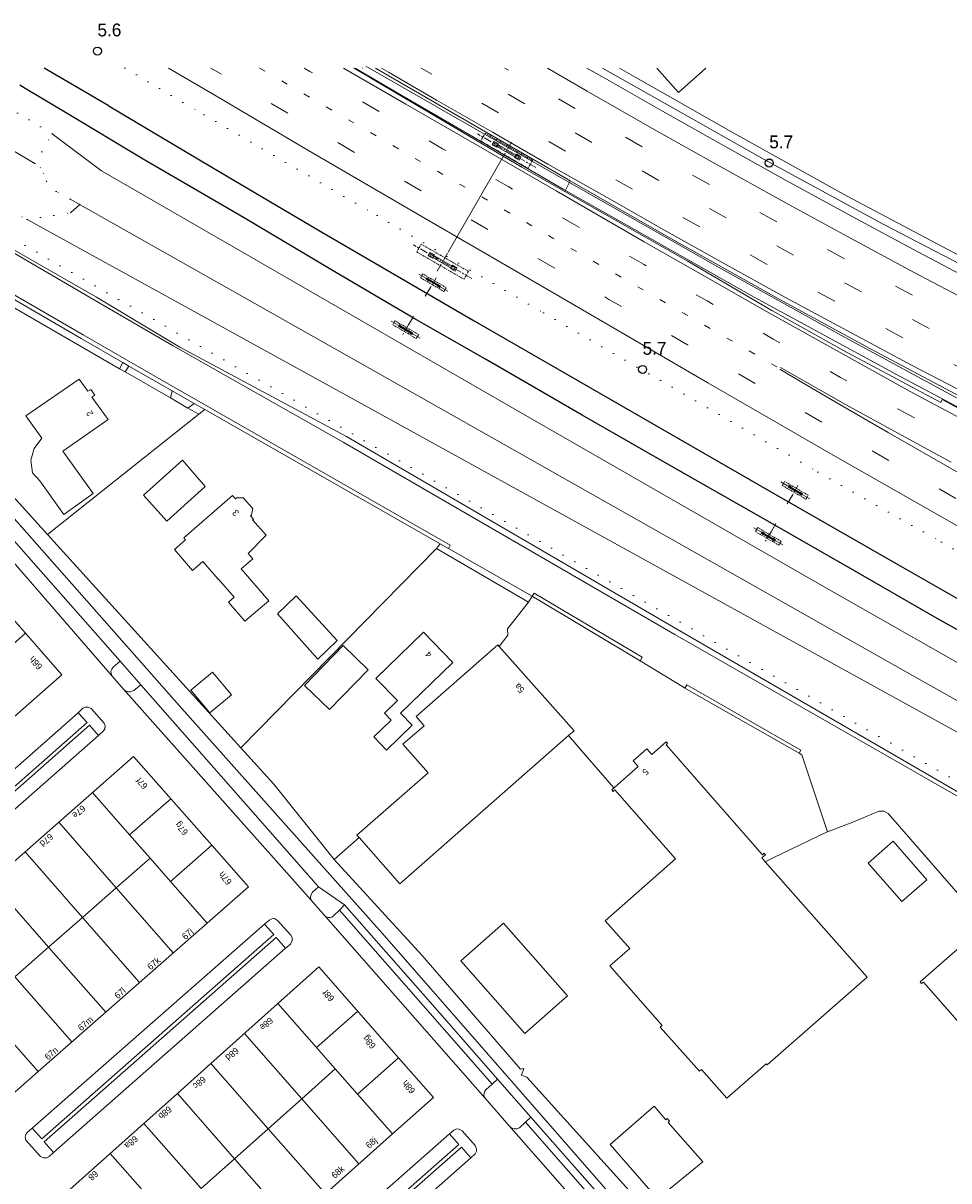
# Model space of a CAD drawing. Header units: metres. Extents: x 83575 to 86200, y 450600 to 453750.
# Tile 67 of 94: x 84952 to 85096, y 453227 to 453407. Entities that reach past the tile are written whole.
import ezdxf
from ezdxf.enums import TextEntityAlignment as Align

# ---------------------------------------------------------------- set-up
doc = ezdxf.new("R2010")
doc.units = ezdxf.units.M
for name, pattern in [('13strp', [4, 1, -3]), ('39strp', [12, 3, -9]), ('bhgrns', [2, 0, -2]), ('CENTER', [2, 1.25, -0.25, 0.25, -0.25]), ('DASHED2', [0.375, 0.25, -0.125])]:
    doc.linetypes.add(name, pattern=pattern)
for name, color, linetype, lineweight in [('bw-bs-portaal', 253, 'Continuous', 18), ('bw-bs-uithouder spoor', 253, 'Continuous', 18), ('gr-bs-geleiderail', 253, 'geleiderail', 18), ('gw-bs-grondwerklijn', 253, 'Continuous', 18), ('kd-bs-bhgrns', 253, 'bhgrns', 18), ('kd-bs-kadastralegrens', 253, 'Continuous', 18), ('mk-bs-13streep 0.45', 253, '13strp', 18), ('mk-bs-39streep 0.15', 253, '39strp', 18), ('mk-bs-streep 0.15', 253, 'Continuous', 18), ('og-bs-bebouwing', 253, 'Continuous', 18), ('og-bs-huisnummer', 253, 'Continuous', 18), ('og-bs-spoor NS', 253, 'Continuous', 25), ('vh-bs-randverharding', 253, 'Continuous', 18), ('wm-bs-hectometerbord text', 253, 'Continuous', 18)]:
    doc.layers.add(name, color=color, linetype=linetype, lineweight=lineweight)
doc.styles.add('rtw_iso', font='iso-rtw.shx')
doc.styles.add('Styledgn001', font='dgn001.shx')
doc.linetypes.add('geleiderail', pattern='A,2,-1,[175,RTW.shx,S=0.5,R=0,X=0,Y=0],-1', length=4)

# ---------------------------------------------------------------- blocks, each defined once
blk = doc.blocks.new('poer SB40-flat-1')
h = blk.add_hatch()
h.set_pattern_fill('ACET-2D-ANSI31', color=252, scale=0.5, angle=149.6312, style=0)
h.set_pattern_definition([(194.63119383, (-85011.955, -453359.3589), (0.400996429, -1.5360202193), [])])
h.paths.add_polyline_path([(0.94, -0.55), (-0.94, 0.55), (-1.03, 0.4), (0.85, -0.7)])
at = {"layer": 'bw-bs-uithouder spoor', "linetype": 'CENTER'}
for points in [[(-2.31, 1.25), (2.22, -1.4)], [(0.39, 0.66), (-0.47, -0.81)]]:
    blk.add_lwpolyline(points, dxfattribs=at)
at = {"layer": 'bw-bs-uithouder spoor', "linetype": 'DASHED2'}
blk.add_lwpolyline([(1.97, -0.85), (-1.7, 1.3), (-2.05, 0.7), (1.61, -1.45)], close=True, dxfattribs=at)
at = {"layer": 'bw-bs-uithouder spoor', "linetype": 'CENTER'}
for points in [[(-0.66, 0.46), (-0.81, 0.2), (-1.16, 0.4), (-1, 0.66), (-0.66, 0.46)], [(1.07, -0.55), (0.92, -0.81), (0.57, -0.61), (0.72, -0.35), (1.07, -0.55)]]:
    blk.add_lwpolyline(points, close=True, dxfattribs=at)
at = {"layer": 'bw-bs-uithouder spoor', "linetype": 'Continuous'}
blk.add_lwpolyline([(-0.94, 0.55), (-1.03, 0.4), (0.85, -0.7), (0.94, -0.55)], close=True, dxfattribs=at)
blk = doc.blocks.new('poer SB40-flat-2')
h = blk.add_hatch()
h.set_pattern_fill('ACET-2D-ANSI31', color=252, scale=0.5, angle=149.6312, style=0)
h.set_pattern_definition([(194.63119383, (-85016.2455, -453366.6781), (0.400996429, -1.5360202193), [])])
h.paths.add_polyline_path([(0.94, -0.55), (-0.94, 0.55), (-1.03, 0.4), (0.85, -0.7)])
at = {"layer": 'bw-bs-uithouder spoor', "linetype": 'CENTER'}
for points in [[(-2.31, 1.25), (2.22, -1.4)], [(0.39, 0.66), (-0.47, -0.81)]]:
    blk.add_lwpolyline(points, dxfattribs=at)
at = {"layer": 'bw-bs-uithouder spoor', "linetype": 'DASHED2'}
blk.add_lwpolyline([(1.97, -0.85), (-1.7, 1.3), (-2.05, 0.7), (1.61, -1.45)], close=True, dxfattribs=at)
at = {"layer": 'bw-bs-uithouder spoor', "linetype": 'CENTER'}
for points in [[(-0.66, 0.46), (-0.81, 0.2), (-1.16, 0.4), (-1, 0.66), (-0.66, 0.46)], [(1.07, -0.55), (0.92, -0.81), (0.57, -0.61), (0.72, -0.35), (1.07, -0.55)]]:
    blk.add_lwpolyline(points, close=True, dxfattribs=at)
at = {"layer": 'bw-bs-uithouder spoor', "linetype": 'Continuous'}
blk.add_lwpolyline([(-0.94, 0.55), (-1.03, 0.4), (0.85, -0.7), (0.94, -0.55)], close=True, dxfattribs=at)
blk = doc.blocks.new('poer SB40-flat-3')
h = blk.add_hatch()
h.set_pattern_fill('ACET-2D-ANSI31', color=252, scale=0.5, angle=149.7172, style=0)
h.set_pattern_definition([(194.71723724, (-85068.3928, -453327.1826), (0.40330268, -1.535416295), [])])
h.paths.add_polyline_path([(0.94, -0.55), (-0.94, 0.55), (-1.03, 0.4), (0.85, -0.7)])
at = {"layer": 'bw-bs-uithouder spoor', "linetype": 'CENTER'}
for points in [[(-2.31, 1.25), (2.22, -1.4)], [(0.38, 0.66), (-0.47, -0.81)]]:
    blk.add_lwpolyline(points, dxfattribs=at)
at = {"layer": 'bw-bs-uithouder spoor', "linetype": 'DASHED2'}
blk.add_lwpolyline([(1.97, -0.84), (-1.7, 1.3), (-2.06, 0.69), (1.61, -1.45)], close=True, dxfattribs=at)
at = {"layer": 'bw-bs-uithouder spoor', "linetype": 'CENTER'}
for points in [[(-0.66, 0.46), (-0.81, 0.2), (-1.16, 0.4), (-1, 0.66), (-0.66, 0.46)], [(1.07, -0.55), (0.92, -0.81), (0.57, -0.61), (0.72, -0.35), (1.07, -0.55)]]:
    blk.add_lwpolyline(points, close=True, dxfattribs=at)
at = {"layer": 'bw-bs-uithouder spoor', "linetype": 'Continuous'}
blk.add_lwpolyline([(-0.94, 0.55), (-1.03, 0.4), (0.85, -0.7), (0.94, -0.55)], close=True, dxfattribs=at)
blk = doc.blocks.new('poer SB40-flat-4')
h = blk.add_hatch()
h.set_pattern_fill('ACET-2D-ANSI31', color=252, scale=0.5, angle=149.7172, style=0)
h.set_pattern_definition([(194.71723724, (-85072.5775, -453334.3505), (0.40330268, -1.535416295), [])])
h.paths.add_polyline_path([(0.94, -0.55), (-0.94, 0.55), (-1.03, 0.4), (0.85, -0.7)])
at = {"layer": 'bw-bs-uithouder spoor', "linetype": 'CENTER'}
for points in [[(-2.31, 1.25), (2.22, -1.4)], [(0.38, 0.66), (-0.47, -0.81)]]:
    blk.add_lwpolyline(points, dxfattribs=at)
at = {"layer": 'bw-bs-uithouder spoor', "linetype": 'DASHED2'}
blk.add_lwpolyline([(1.97, -0.84), (-1.7, 1.3), (-2.06, 0.69), (1.61, -1.45)], close=True, dxfattribs=at)
at = {"layer": 'bw-bs-uithouder spoor', "linetype": 'CENTER'}
for points in [[(-0.66, 0.46), (-0.81, 0.2), (-1.16, 0.4), (-1, 0.66), (-0.66, 0.46)], [(1.07, -0.55), (0.92, -0.81), (0.57, -0.61), (0.72, -0.35), (1.07, -0.55)]]:
    blk.add_lwpolyline(points, close=True, dxfattribs=at)
at = {"layer": 'bw-bs-uithouder spoor', "linetype": 'Continuous'}
blk.add_lwpolyline([(-0.94, 0.55), (-1.03, 0.4), (0.85, -0.7), (0.94, -0.55)], close=True, dxfattribs=at)
blk = doc.blocks.new('poer SB40-flat-49')
h = blk.add_hatch()
h.set_pattern_fill('ACET-2D-ANSI31', color=252, angle=330.033, style=0)
h.set_pattern_definition([(15.0330114, (-85017.5606, -453369.7094), (-0.823517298, 3.066340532), [])])
h.paths.add_polyline_path([(-1.89, 1.09), (1.89, -1.09), (2.06, -0.79), (-1.72, 1.39)])
at = {"layer": 'bw-bs-portaal', "linetype": 'CENTER'}
for points in [[(4.64, -2.47), (-4.46, 2.77)], [(-0.76, -1.32), (0.94, 1.62)]]:
    blk.add_lwpolyline(points, dxfattribs=at)
at = {"layer": 'bw-bs-portaal', "linetype": 'DASHED2'}
blk.add_lwpolyline([(-3.94, 1.67), (3.42, -2.58), (4.12, -1.36), (-3.24, 2.88)], close=True, dxfattribs=at)
at = {"layer": 'bw-bs-portaal', "linetype": 'CENTER'}
for points in [[(-2.14, 1.09), (-1.84, 1.61), (-1.15, 1.21), (-1.45, 0.69), (-2.14, 1.09)], [(1.32, -0.91), (1.62, -0.39), (2.32, -0.79), (2.02, -1.31), (1.32, -0.91)]]:
    blk.add_lwpolyline(points, close=True, dxfattribs=at)
at = {"layer": 'bw-bs-portaal', "linetype": 'Continuous'}
blk.add_lwpolyline([(1.89, -1.09), (2.06, -0.79), (-1.72, 1.39), (-1.89, 1.09)], close=True, dxfattribs=at)
blk = doc.blocks.new('poer SB40-flat-50')
h = blk.add_hatch()
h.set_pattern_fill('ACET-2D-ANSI31', color=252, angle=330.033, style=0)
h.set_pattern_definition([(15.0330114, (-85027.5176, -453386.9784), (-0.823517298, 3.066340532), [])])
h.paths.add_polyline_path([(-1.89, 1.09), (1.89, -1.09), (2.06, -0.79), (-1.72, 1.39)])
at = {"layer": 'bw-bs-portaal', "linetype": 'CENTER'}
for points in [[(4.64, -2.47), (-4.46, 2.77)], [(-0.76, -1.32), (0.94, 1.62)]]:
    blk.add_lwpolyline(points, dxfattribs=at)
at = {"layer": 'bw-bs-portaal', "linetype": 'DASHED2'}
blk.add_lwpolyline([(-3.94, 1.67), (3.42, -2.58), (4.12, -1.36), (-3.24, 2.88)], close=True, dxfattribs=at)
at = {"layer": 'bw-bs-portaal', "linetype": 'CENTER'}
for points in [[(-2.14, 1.09), (-1.84, 1.61), (-1.15, 1.21), (-1.45, 0.69), (-2.14, 1.09)], [(1.32, -0.91), (1.62, -0.39), (2.32, -0.79), (2.02, -1.31), (1.32, -0.91)]]:
    blk.add_lwpolyline(points, close=True, dxfattribs=at)
at = {"layer": 'bw-bs-portaal', "linetype": 'Continuous'}
blk.add_lwpolyline([(1.89, -1.09), (2.06, -0.79), (-1.72, 1.39), (-1.89, 1.09)], close=True, dxfattribs=at)
blk = doc.blocks.new('HMP1-flat-139')
at = {"color": 253}
blk.add_circle((0, 0), 0.625, dxfattribs=at)
blk = doc.blocks.new('HMP1-flat-184')
at = {"color": 253}
blk.add_circle((0, 0), 0.625, dxfattribs=at)
blk = doc.blocks.new('HMP1-flat-185')
at = {"color": 253}
blk.add_circle((0, 0), 0.625, dxfattribs=at)

msp = doc.modelspace()

# ---------------------------------------------------------------- linework, layer by layer
at = {"layer": 'bw-bs-portaal', "flags": 128}
msp.add_lwpolyline([(85018.5, 453371.33), (85026.76, 453385.66)], dxfattribs=at)
at = {"layer": 'bw-bs-uithouder spoor'}
for points in [[(85014.96, 453364.49), (85015.77, 453365.87)], [(85013.1, 453361.32), (85012.34, 453360.02)], [(85071.3, 453332.17), (85072.1, 453333.54)], [(85068.78, 453327.84), (85069.53, 453329.12)]]:
    msp.add_lwpolyline(points, dxfattribs=at)
at = {"layer": 'gr-bs-geleiderail', "flags": 128}
for points in [[(85136.18, 453327.62), (85113.83, 453338.79), (85088.95, 453351.93), (85066.14, 453364.34), (85036.41, 453381.16), (85010.67, 453396.11), (85004.05, 453400)], [(85005.22, 453399.99), (85005.19, 453400)], [(85005.71, 453400.28), (85027.43, 453387.83), (85060.47, 453369.06), (85079.71, 453358.38), (85099.06, 453347.91), (85117.71, 453338.28), (85130.18, 453331.9), (85147.33, 453323.72), (85170.06, 453313.31), (85190.25, 453304.58), (85212.45, 453295.48), (85224.59, 453290.82), (85235.83, 453286.62), (85257.44, 453278.76), (85273.51, 453273.19), (85284.84, 453269.25), (85299.03, 453264.39), (85313.25, 453259.63), (85327.5, 453254.94), (85336.99, 453251.77), (85353.09, 453246.31), (85363.51, 453242.81), (85373.98, 453239.42), (85389.2, 453234.48), (85403.44, 453229.79), (85411.92, 453226.78), (85427.01, 453221.44), (85434.53, 453218.72), (85452.36, 453212.16), (85459.85, 453209.36), (85466.38, 453206.83), (85479.29, 453201.4), (85485.8, 453198.83), (85498.82, 453193.69), (85508.01, 453189.75), (85519.96, 453184.65), (85532.44, 453179.23)], [(85106.28, 453365.27), (85086.22, 453375.68), (85067.78, 453385.73), (85053.86, 453393.61), (85042.54, 453400)]]:
    msp.add_lwpolyline(points, dxfattribs=at)
at = {"layer": 'gw-bs-grondwerklijn'}
for p, q in [((84956.9, 453389.78), (84964.57, 453384.01)), ((84964.57, 453384.01), (85000, 453363.57)), ((84959.71, 453379.6), (85000, 453356.82)), ((84959.74, 453377.47), (84961.2, 453378.76)), ((85000, 453350.52), (84952.98, 453376.43)), ((84945.73, 453365.72), (84967.38, 453353.21)), ((85028.8, 453346.94), (85000, 453363.57)), ((85000, 453356.82), (85091.98, 453304.79)), ((84968.24, 453352.73), (84975.29, 453348.66)), ((85000, 453350.52), (85135.48, 453275.85)), ((84977.99, 453347.09), (84979.72, 453346.12)), ((84979.72, 453346.12), (84980.65, 453346.88)), ((85075.59, 453320.1), (85028.8, 453346.94)), ((85121.11, 453294.16), (85075.59, 453320.1)), ((85091.98, 453304.79), (85234.07, 453224.95))]:
    msp.add_line(p, q, dxfattribs=at)
for points in [[(84905.87, 453400), (84912.65, 453395.28), (84916.81, 453392.3), (84924.14, 453387.46), (84931.67, 453382.95), (84935.95, 453380.28), (84963.76, 453364.32), (84976.74, 453356.57), (85002.7, 453342.64), (85054.23, 453312.64), (85100.32, 453285.93), (85135.66, 453266.05)], [(85060.18, 453205.91), (85030.19, 453240.27), (85008.26, 453265.36), (84976.67, 453300.8), (84925.31, 453358.96), (84922.31, 453362.87), (84908.87, 453377.82)]]:
    msp.add_lwpolyline(points, dxfattribs=at)
at = {"layer": 'kd-bs-bhgrns'}
msp.add_line((84952.98, 453376.43), (84959.74, 453377.47), dxfattribs=at)
for points in [[(84954.2, 453385.16), (84956.9, 453389.78), (84944.96, 453396.84), (84944.23, 453395.99), (84937.18, 453398.76), (84934.24, 453400)], [(84968.18, 453400), (84980.52, 453392.72), (85007.44, 453377.03), (85033.37, 453361.9), (85058.86, 453347.12), (85076.07, 453337.12), (85095.29, 453326.22), (85116.66, 453314.2), (85138.3, 453302.16), (85158.4, 453291.15), (85173.79, 453282.82), (85174.97, 453282.21)], [(84959.71, 453379.6), (84957.5, 453380.79), (84955.99, 453382.35), (84955.58, 453383.58), (84955.08, 453384.45), (84954.2, 453385.16)], [(85137.88, 453273.18), (85134.72, 453267.69), (85000, 453345.15), (84931.47, 453384.56), (84936.63, 453383.32), (84942.63, 453381.27), (84952.98, 453376.43)], [(84959.74, 453377.47), (84961.2, 453378.76), (84959.71, 453379.6)]]:
    msp.add_lwpolyline(points, dxfattribs=at)
at = {"layer": 'kd-bs-kadastralegrens'}
for p, q in [((84979.72, 453346.12), (84956.16, 453327.43)), ((84986.26, 453294.18), (84956.16, 453327.43)), ((84986.26, 453294.18), (85016.7, 453325.22)), ((84970.69, 453304.03), (84967.48, 453307.68)), ((85004.68, 453280.26), (85000.77, 453276.83)), ((85002.4, 453269.76), (84998.35, 453272.59)), ((85031.38, 453236.73), (85026.2, 453242.63))]:
    msp.add_line(p, q, dxfattribs=at)
for points in [[(84956.16, 453327.43), (84926.71, 453359.95), (84924.39, 453362.89), (84902.28, 453388.34)], [(85031.01, 453316.87), (85027.76, 453312.72), (85027.79, 453311.72), (85026.46, 453310)], [(85037.24, 453296.1), (85040.16, 453292.73), (85044.31, 453287.96)], [(85000.77, 453276.83), (84991.38, 453288.53), (84986.26, 453294.18)], [(85067.85, 453276.45), (85069.1, 453277.06), (85077.39, 453281.07), (85077.57, 453281.14)], [(85114.85, 453147.59), (85052.37, 453218.99), (85030.74, 453242.97), (85029.93, 453243.26), (85030.29, 453244.29), (85029.78, 453244.21), (85014.41, 453261.92), (85000.77, 453276.83)]]:
    msp.add_lwpolyline(points, dxfattribs=at)
at = {"layer": 'mk-bs-13streep 0.45', "flags": 128}
msp.add_lwpolyline([(84989.15, 453400), (85003.47, 453391.67), (85034.82, 453373.55), (85070.09, 453353.26)], dxfattribs=at)
at = {"layer": 'mk-bs-39streep 0.15', "flags": 128}
for points in [[(85128.97, 453315.49), (85115.01, 453323.14), (85103.63, 453329.55), (85083.85, 453340.78), (85073.57, 453346.69), (85055.76, 453356.95), (85043.53, 453364), (85026.09, 453374.08), (85003.4, 453387.18), (84983.24, 453399.03), (84981.6, 453400)], [(85133.75, 453323.54), (85120.98, 453329.87), (85107.86, 453336.66), (85097.48, 453342.15), (85088.67, 453346.85), (85079.6, 453351.84), (85069.11, 453357.8), (85058.82, 453363.75), (85048.91, 453369.46), (85038.25, 453375.59), (85027.96, 453381.5), (85017.64, 453387.45), (85008.22, 453392.96), (84996.99, 453399.48), (84996.1, 453400)], [(85685.05, 453106.58), (85674.67, 453112.6), (85664.26, 453118.57), (85653.83, 453124.51), (85643.37, 453130.39), (85632.86, 453136.17), (85622.23, 453141.74), (85611.55, 453147.21), (85600.81, 453152.58), (85590.05, 453157.88), (85579.26, 453163.12), (85568.44, 453168.32), (85557.59, 453173.45), (85546.7, 453178.49), (85535.77, 453183.43), (85524.78, 453188.25), (85513.77, 453193.03), (85502.74, 453197.76), (85491.65, 453202.35), (85480.53, 453206.86), (85469.37, 453211.25), (85458.16, 453215.56), (85446.93, 453219.78), (85435.67, 453223.93), (85424.37, 453227.97), (85413.03, 453231.9), (85401.7, 453235.83), (85390.33, 453239.67), (85378.96, 453243.52), (85367.58, 453247.31), (85356.17, 453251.03), (85344.78, 453254.81), (85333.37, 453258.53), (85321.99, 453262.33), (85310.58, 453266.05), (85299.21, 453269.9), (85287.85, 453273.75), (85276.52, 453277.7), (85265.2, 453281.68), (85253.87, 453285.65), (85242.58, 453289.72), (85231.32, 453293.86), (85220.1, 453298.11), (85208.9, 453302.42), (85197.73, 453306.8), (85186.68, 453311.48), (85175.65, 453316.2), (85164.67, 453321.05), (85153.71, 453325.94), (85142.84, 453331.02), (85132, 453336.17), (85121.24, 453341.48), (85110.54, 453346.91), (85099.89, 453352.44), (85089.27, 453358.03), (85078.7, 453363.7), (85068.16, 453369.45), (85057.67, 453375.27), (85047.21, 453381.14), (85036.77, 453387.07), (85026.37, 453393.05), (85015.97, 453399.04), (85014.32, 453400)], [(85114.71, 453348.43), (85104.04, 453353.92), (85093.4, 453359.47), (85082.84, 453365.15), (85072.28, 453370.86), (85061.79, 453376.69), (85051.31, 453382.52), (85040.86, 453388.43), (85030.47, 453394.43), (85020.84, 453400)], [(85480.52, 453252.04), (85470.03, 453257.79), (85459.23, 453263.02), (85448.22, 453267.79), (85436.98, 453271.97), (85433.6, 453273.21), (85422.11, 453276.67), (85410.49, 453279.68), (85398.79, 453282.34), (85387.04, 453284.78), (85375.26, 453287.04), (85363.43, 453289.06), (85351.58, 453290.96), (85339.73, 453292.84), (85327.88, 453294.72), (85316.03, 453296.66), (85304.2, 453298.63), (85292.37, 453300.64), (85280.54, 453302.69), (85268.73, 453304.8), (85256.94, 453307.02), (85245.18, 453309.41), (85233.46, 453312.01), (85221.84, 453314.97), (85210.3, 453318.26), (85198.84, 453321.83), (85187.43, 453325.53), (85176.01, 453329.24), (85164.62, 453333.01), (85153.28, 453336.93), (85142, 453341.01), (85130.82, 453345.38), (85119.79, 453350.1), (85108.94, 453355.23), (85098.24, 453360.66), (85087.65, 453366.3), (85077.09, 453372), (85066.56, 453377.76), (85056.08, 453383.61), (85045.63, 453389.49), (85035.21, 453395.46), (85027.36, 453400)]]:
    msp.add_lwpolyline(points, dxfattribs=at)
at = {"layer": 'mk-bs-streep 0.15', "flags": 128}
for points in [[(84975.01, 453400), (84982.44, 453395.61), (84996.65, 453387.21), (85014.93, 453376.57), (85035.3, 453364.75), (85058.95, 453351), (85078.79, 453339.52), (85106.61, 453323.73), (85127.12, 453312.38)], [(85002.24, 453400), (85011.91, 453394.38), (85022.57, 453388.24), (85035.31, 453380.89), (85049.03, 453372.98), (85059.26, 453367.14), (85068.04, 453362.13), (85079.89, 453355.52), (85090.43, 453349.66), (85102.42, 453343.29), (85107.85, 453340.39), (85113.36, 453337.53), (85121.78, 453333.22), (85132.37, 453327.92), (85135.45, 453326.41)], [(85061.83, 453369.4), (85052.43, 453374.64), (85043.24, 453379.83), (85034.05, 453385.03), (85025.39, 453390.04), (85016.72, 453395.02), (85009.21, 453399.38), (85008.15, 453400)], [(85100.02, 453363.45), (85090.92, 453368.25), (85079.97, 453374.16), (85070.88, 453379.14), (85060.04, 453385.15), (85050.96, 453390.24), (85040.17, 453396.41), (85033.97, 453400)], [(85232.2, 453319.76), (85221.93, 453323.58), (85210.86, 453327.68), (85208.81, 453328.29), (85201.36, 453330.17), (85197.4, 453331.17), (85185.03, 453334.39), (85172.61, 453337.95), (85162.26, 453341.19), (85151.99, 453344.65), (85141.77, 453348.38), (85131.64, 453352.34), (85121.64, 453356.56), (85111.85, 453361.04), (85102.13, 453365.86), (85091.63, 453371.39), (85082.06, 453376.54), (85071.6, 453382.24), (85062.19, 453387.49), (85051.88, 453393.28), (85042.43, 453398.67), (85040.11, 453400)], [(85100.44, 453348.66), (85090.73, 453353.72), (85080.68, 453359.09), (85070.92, 453364.36), (85061.83, 453369.4)], [(85096.23, 453338), (85086.99, 453343.3), (85078.77, 453348.03), (85073.63, 453351.05), (85070.11, 453353.12)], [(85070.26, 453353.38), (85080.37, 453347.63), (85091.9, 453341.29), (85096.79, 453338.68)], [(85096.23, 453338), (85107.09, 453331.84), (85117.26, 453326.24), (85126.47, 453321.08), (85134.14, 453316.91), (85141.51, 453312.93), (85149.92, 453308.45), (85158.2, 453304.07), (85170.35, 453297.93), (85179.83, 453293.2), (85187.63, 453289.36), (85194.78, 453285.9), (85200.97, 453282.86), (85208.91, 453279.02), (85217.4, 453274.9), (85224.42, 453271.54), (85230.82, 453268.45), (85235.73, 453266.16), (85239.85, 453264.22), (85247.23, 453260.73)]]:
    msp.add_lwpolyline(points, dxfattribs=at)
at = {"layer": 'og-bs-bebouwing'}
for p, q in [((84968.84, 453353.63), (84967.89, 453354.18)), ((84978.99, 453347.82), (84975.55, 453349.79)), ((84980.65, 453346.88), (84978.99, 453347.82)), ((85017.28, 453325.97), (84980.65, 453346.88)), ((85018.55, 453325.25), (85017.28, 453325.97)), ((85031.59, 453317.8), (85031.89, 453318.3)), ((85048.38, 453307.77), (85031.59, 453317.8)), ((84946.29, 453306.38), (84952.74, 453312.04)), ((85073.13, 453293.35), (85055.35, 453303.51)), ((84963.17, 453287.24), (84968.94, 453280.67)), ((84968.94, 453280.67), (84975.35, 453286.29)), ((84957.91, 453282.62), (84966.85, 453272.43)), ((84968.94, 453280.67), (84972.12, 453277.04)), ((84975.3, 453273.42), (84981.72, 453279.05)), ((84952.66, 453278), (84961.59, 453267.81)), ((84966.85, 453272.43), (84972.12, 453277.04)), ((84972.12, 453277.04), (84975.3, 453273.42)), ((84947.4, 453273.38), (84956.33, 453263.2)), ((84975.3, 453273.42), (84981, 453266.92)), ((84961.59, 453267.81), (84966.85, 453272.43)), ((84966.85, 453272.43), (84975.74, 453262.3)), ((84956.33, 453263.2), (84961.59, 453267.81)), ((84961.59, 453267.81), (84970.48, 453257.67)), ((84951.07, 453258.58), (84956.33, 453263.2)), ((84956.33, 453263.2), (84965.22, 453253.05)), ((84951.07, 453258.58), (84959.96, 453248.43)), ((84992.03, 453254.4), (84998.02, 453247.58)), ((84998.02, 453247.58), (85004.45, 453253.22)), ((84948.98, 453250.34), (84954.71, 453243.81)), ((84986.81, 453249.74), (84995.72, 453239.58)), ((84998.02, 453247.58), (85000.94, 453244.24)), ((85004.38, 453240.32), (85010.81, 453245.97)), ((84981.59, 453245.08), (84990.5, 453234.92)), ((84995.72, 453239.58), (85000.94, 453244.24)), ((85000.94, 453244.24), (85004.38, 453240.32)), ((84976.37, 453240.42), (84985.28, 453230.26)), ((84990.5, 453234.92), (84995.72, 453239.58)), ((84995.72, 453239.58), (85004.62, 453229.44)), ((85004.38, 453240.32), (85009.83, 453234.11)), ((84971.14, 453235.76), (84980.06, 453225.6)), ((84985.28, 453230.26), (84990.5, 453234.92)), ((84990.5, 453234.92), (84999.4, 453224.77)), ((84965.92, 453231.09), (84971.71, 453224.5)), ((84980.06, 453225.6), (84985.28, 453230.26)), ((84985.28, 453230.26), (84994.18, 453220.1))]:
    msp.add_line(p, q, dxfattribs=at)
for points in [[(84895.02, 453400), (84898.13, 453397.85), (84911.27, 453388.67), (84932.63, 453375.28), (84961.71, 453358.47), (84972.86, 453352.03), (85018.81, 453325.76), (85018.55, 453325.25)], [(85058.6, 453400), (85054.36, 453396.19), (85050.98, 453400)], [(84967.89, 453354.18), (84961.4, 453357.92), (84946.28, 453366.67)], [(84975.55, 453349.79), (84972.57, 453351.49), (84968.84, 453353.63)], [(84965.59, 453345.3), (84958.54, 453340.38), (84963.28, 453333.81), (84958.7, 453330.51), (84954.94, 453335.74), (84953.84, 453336.99), (84953.58, 453338.97), (84954.08, 453340.8), (84955.27, 453342.4), (84952.78, 453345.85), (84961.1, 453351.57), (84962.44, 453349.69), (84962.88, 453349.99), (84963.5, 453349.1), (84963.08, 453348.79), (84965.59, 453345.3)], [(84980.68, 453334.89), (84974.74, 453329.49), (84971.11, 453333.51), (84977.16, 453338.95), (84980.68, 453334.89)], [(84990.18, 453327.28), (84987.41, 453324.43), (84988.12, 453323.61), (84986.32, 453322.06), (84990.59, 453317.09), (84986.87, 453313.9), (84984.31, 453316.88), (84985.2, 453317.64), (84982.76, 453320.47), (84982.74, 453320.46), (84980.35, 453323.23), (84978.71, 453321.82), (84975.91, 453325.08), (84977.63, 453326.56), (84977.36, 453326.87), (84984.97, 453333.46), (84985.4, 453332.97), (84985.56, 453333.12), (84986.63, 453333.13), (84988.09, 453331.47), (84987.93, 453330.46), (84987.77, 453330.31), (84988.21, 453329.81), (84988.05, 453329.67), (84990.18, 453327.28)], [(84951.98, 453299.9), (84946.72, 453295.27), (84941.47, 453290.64), (84925.71, 453276.76), (84919.35, 453271.16), (84907.2, 453284.93), (84901.47, 453291.44), (84940.56, 453325.92), (84952.74, 453312.04), (84958.41, 453305.57), (84951.98, 453299.9)], [(85031.89, 453318.3), (85048.69, 453308.3), (85048.38, 453307.77)], [(84994.87, 453317.87), (85001.26, 453310.91), (84998.25, 453307.98), (84991.93, 453315.05), (84994.87, 453317.87)], [(85019.22, 453307.51), (85011.11, 453299.62), (85012.92, 453297.75), (85008.91, 453293.86), (85006.93, 453295.9), (85009.63, 453298.53), (85008.59, 453299.59), (85010.61, 453301.56), (85007.25, 453305.02), (85014.65, 453312.22), (85019.22, 453307.51)], [(85006.06, 453306.34), (85000.03, 453300.15), (84996.14, 453303.93), (85002.17, 453310.13), (85006.06, 453306.34)], [(85037.24, 453296.1), (85011, 453273.06), (85004.68, 453280.26), (85004.31, 453280.63), (85015.38, 453290.31), (85011.48, 453294.77), (85014.77, 453297.65), (85013.52, 453299.09), (85026.24, 453310.21), (85026.46, 453310), (85038.11, 453296.86), (85037.24, 453296.1)], [(84981.83, 453305.98), (84984.77, 453302.45), (84981.42, 453299.66), (84978.48, 453303.2), (84981.83, 453305.98)], [(85055.35, 453303.51), (85055.65, 453304.02), (85073.39, 453293.86), (85073.13, 453293.35)], [(85067.85, 453276.45), (85083.71, 453258.53), (85068.15, 453244.85), (85068, 453245), (85061.87, 453239.66), (85057.93, 453244.12), (85057.64, 453243.88), (85051.51, 453250.73), (85051.8, 453251), (85043.68, 453260.26), (85046.77, 453262.96), (85042.96, 453267.3), (85053.92, 453276.91), (85044.47, 453287.65), (85044.2, 453287.42), (85043.99, 453287.67), (85048.08, 453291.29), (85047.32, 453292.16), (85049.46, 453294.05), (85050.23, 453293.18), (85052.45, 453295.16), (85052.67, 453294.93), (85052.42, 453294.69), (85067.42, 453277.57), (85067.69, 453277.79), (85067.89, 453277.55), (85067.31, 453277.06), (85067.85, 453276.45)], [(84981, 453266.92), (84954.71, 453243.81), (84948.34, 453238.22), (84942.6, 453244.74), (84930.49, 453258.52), (84969.56, 453292.86), (84981.72, 453279.05), (84987.43, 453272.57), (84981, 453266.92)], [(85083.87, 453276.28), (85087.75, 453279.67), (85093, 453273.68), (85089.14, 453270.28), (85083.87, 453276.28)], [(85027.15, 453266.9), (85037.1, 453255.61), (85030.46, 453249.76), (85020.5, 453261.05), (85027.15, 453266.9)], [(85131.69, 453237.86), (85131.9, 453237.62), (85119.36, 453226.58), (85119.15, 453226.83), (85119.41, 453227.06), (85092.47, 453257.75), (85092.2, 453257.52), (85091.99, 453257.77), (85096.95, 453262.12), (85102.12, 453266.63)], [(85009.83, 453234.11), (84994.18, 453220.1), (84977.45, 453205.13), (84971.71, 453211.67), (84968.52, 453215.3), (84959.61, 453225.46), (84976.37, 453240.42), (84981.59, 453245.08), (84998.41, 453260.1), (85010.81, 453245.97), (85016.21, 453239.81), (85009.83, 453234.11)], [(85043.71, 453232.45), (85050.55, 453238.42), (85052.38, 453236.33), (85052.59, 453236.51), (85052.94, 453236.11), (85052.74, 453235.92), (85058.13, 453229.79), (85051.09, 453224.01), (85043.71, 453232.45)]]:
    msp.add_lwpolyline(points, dxfattribs=at)
at = {"layer": 'og-bs-spoor NS'}
for p, q in [((84965.61, 453394.19), (84955.65, 453400)), ((84952.68, 453396.8), (84951.83, 453397.32)), ((84958.68, 453393.23), (84952.68, 453396.8)), ((84965.61, 453394.19), (84981.75, 453384.55)), ((84971.33, 453385.67), (84958.68, 453393.23)), ((84986.66, 453376.73), (84971.33, 453385.67)), ((84981.75, 453384.55), (84998.31, 453374.78)), ((85001.15, 453368.15), (84986.66, 453376.73)), ((84998.31, 453374.78), (85022.57, 453360.68)), ((85013.23, 453361.01), (85001.15, 453368.15)), ((85024.32, 453354.67), (85013.23, 453361.01)), ((85022.57, 453360.68), (85045.45, 453347.48)), ((85039.38, 453346), (85024.32, 453354.67)), ((85045.45, 453347.48), (85068.58, 453334.16)), ((85054.42, 453337.37), (85039.38, 453346)), ((85067.17, 453330.09), (85054.42, 453337.37)), ((85068.58, 453334.16), (85088.51, 453322.72)), ((85081.76, 453321.76), (85067.17, 453330.09)), ((85094.62, 453314.35), (85081.76, 453321.76)), ((85088.51, 453322.72), (85110.04, 453310.45)), ((85115.02, 453302.8), (85094.62, 453314.35))]:
    msp.add_line(p, q, dxfattribs=at)
at = {"layer": 'vh-bs-randverharding'}
for p, q in [((85036.69, 453380.8), (85037.52, 453382.46)), ((84967.38, 453353.21), (84967.89, 453354.18)), ((84967.38, 453353.21), (84968.24, 453352.73)), ((84968.84, 453353.63), (84968.24, 453352.73)), ((84975.29, 453348.66), (84975.55, 453349.79)), ((84975.29, 453348.66), (84977.99, 453347.09)), ((84978.99, 453347.82), (84977.99, 453347.09)), ((84943.66, 453334.72), (84953.21, 453323.88)), ((84941.54, 453333.8), (84966.21, 453305.38)), ((85017.28, 453325.97), (85016.7, 453325.22)), ((85031.59, 453317.8), (85018.55, 453325.25)), ((84953.21, 453323.88), (84967.48, 453307.68)), ((85016.7, 453325.22), (85031.01, 453316.87)), ((85031.01, 453316.87), (85031.59, 453317.8)), ((84966.21, 453305.38), (84967.99, 453303.31)), ((84967.99, 453303.31), (84997.16, 453270.53)), ((84924.77, 453267.84), (84960.93, 453299.65)), ((84960.93, 453299.65), (84962.33, 453298.14)), ((84964.07, 453296.14), (84927.95, 453264.31)), ((84997.16, 453270.53), (84999.44, 453267.97)), ((85001.59, 453268.93), (85002.4, 453269.76)), ((85002.4, 453269.76), (85016.83, 453253.3)), ((84999.44, 453267.97), (85024.21, 453239.73)), ((85025.36, 453241.86), (85001.59, 453268.93)), ((84953.79, 453235), (84989.94, 453266.75)), ((84989.94, 453266.75), (84991.38, 453265.13)), ((84993.22, 453263.04), (84957.09, 453231.24)), ((85016.83, 453253.3), (85026.2, 453242.63)), ((85026.2, 453242.63), (85025.36, 453241.86)), ((85024.21, 453239.73), (85028.01, 453235.38)), ((85030.57, 453235.93), (85031.38, 453236.73)), ((85058.36, 453204.36), (85030.57, 453235.93)), ((85031.38, 453236.73), (85059.22, 453205.09)), ((84982.5, 453202.24), (85018.72, 453234.12)), ((85018.72, 453234.12), (85020.2, 453232.49)), ((85022.06, 453230.37), (84985.82, 453198.52))]:
    msp.add_line(p, q, dxfattribs=at)
for points in [[(84905.24, 453400), (84912.44, 453394.68), (84914.63, 453393.15), (84922.93, 453387.66), (84931.45, 453382.5), (84935.8, 453380.02), (84964.84, 453363.1), (84975.72, 453356.77), (85002.19, 453341.78), (85053.78, 453311.85), (85100.12, 453285.34), (85134.95, 453265.63)], [(84954.2, 453385.16), (84942.19, 453392.2), (84941.12, 453393.09), (84939.83, 453394.04), (84937.59, 453395.27), (84925.87, 453400)], [(85003.78, 453400), (85006.32, 453398.52), (85030, 453384.6), (85036.69, 453380.8)], [(85037.52, 453382.46), (85036.37, 453383.12), (85019.04, 453393.13), (85007.22, 453400)], [(85113.94, 453362.81), (85098.92, 453370.35), (85080.52, 453380.11), (85062.99, 453389.89), (85047.73, 453398.54), (85045.17, 453400)], [(85212.77, 453296.03), (85201.21, 453300.66), (85186.63, 453306.74), (85165.89, 453315.68), (85148.32, 453323.8), (85131, 453332.09), (85113.62, 453340.93), (85098.32, 453348.85), (85084.14, 453356.34), (85070.12, 453363.97), (85053.18, 453373.48), (85037.52, 453382.46)], [(85036.69, 453380.8), (85055.7, 453370.02), (85068.89, 453362.27), (85080.04, 453356.02), (85095.2, 453347.97), (85095.39, 453348.4), (85110.77, 453340.14), (85125.95, 453332.46), (85137.3, 453326.74)], [(84967.48, 453307.68), (84966.36, 453306.76), (84966.17, 453306.46), (84966.01, 453306.15), (84966.05, 453305.76), (84966.21, 453305.38)], [(85048.38, 453307.77), (85055.13, 453303.64), (85055.35, 453303.51)], [(84967.99, 453303.31), (84968.36, 453303.04), (84968.77, 453302.92), (84969.09, 453302.9), (84969.57, 453303.11), (84970.69, 453304.03)], [(84970.69, 453304.03), (84998.35, 453272.59), (84997.4, 453271.72), (84997.19, 453271.4), (84997.1, 453271.04), (84997.16, 453270.53)], [(84960.93, 453299.65), (84961.68, 453300.36), (84962.06, 453300.55), (84962.5, 453300.52), (84962.93, 453300.32), (84964.99, 453298.03), (84965.13, 453297.62), (84965.06, 453297.18), (84964.86, 453296.85), (84964.07, 453296.14)], [(84962.33, 453298.14), (84926.19, 453266.31), (84924.77, 453267.84)], [(84927.95, 453264.31), (84926.54, 453265.85), (84962.68, 453297.71), (84964.07, 453296.14)], [(85073.13, 453293.35), (85073.54, 453293.11), (85077.57, 453281.14)], [(85077.57, 453281.14), (85081.47, 453282.66), (85085.44, 453284.3), (85085.6, 453284.36), (85086.34, 453284.36), (85086.98, 453283.98), (85102.12, 453266.63)], [(84989.94, 453266.75), (84990.64, 453267.39), (84991.05, 453267.59), (84991.48, 453267.64), (84991.95, 453267.34), (84994.01, 453265.03), (84994.24, 453264.69), (84994.21, 453264.23), (84993.96, 453263.67), (84993.22, 453263.04)], [(84999.44, 453267.97), (84999.83, 453267.82), (85000.13, 453267.82), (85000.42, 453267.84), (85000.66, 453268.04), (85001.59, 453268.93)], [(84991.38, 453265.13), (84955.28, 453233.34), (84953.79, 453235)], [(84957.09, 453231.24), (84955.63, 453232.89), (84991.74, 453264.7), (84993.22, 453263.04)], [(85025.36, 453241.86), (85024.41, 453241.01), (85024.23, 453240.77), (85024.1, 453240.46), (85024.07, 453240.14), (85024.21, 453239.73)], [(85028.01, 453235.38), (85028.24, 453235.19), (85028.59, 453234.96), (85028.85, 453234.91), (85029.18, 453234.9), (85029.6, 453235.08), (85030.57, 453235.93)], [(85028.01, 453235.38), (85056.6, 453202.86), (85051.31, 453198.3)], [(84957.09, 453231.24), (84956.42, 453230.59), (84956.03, 453230.4), (84955.52, 453230.37), (84955.06, 453230.59), (84952.8, 453233.12), (84952.7, 453233.6), (84952.76, 453234.01), (84952.99, 453234.33), (84953.79, 453235)], [(85018.72, 453234.12), (85019.42, 453234.71), (85019.79, 453234.91), (85020.21, 453234.86), (85020.71, 453234.58), (85022.72, 453232.29), (85022.93, 453231.79), (85022.95, 453231.42), (85022.74, 453231.03), (85022.06, 453230.37)], [(85020.2, 453232.49), (84983.98, 453200.57), (84982.5, 453202.24)], [(84985.82, 453198.52), (84984.37, 453200.16), (85020.6, 453232.05), (85022.06, 453230.37)]]:
    msp.add_lwpolyline(points, dxfattribs=at)

# ---------------------------------------------------------------- block references
for name, p in [('HMP1-flat-139', (84963.93, 453402.64)), ('poer SB40-flat-50', (85027.52, 453386.98)), ('HMP1-flat-185', (85068.49, 453385.22)), ('poer SB40-flat-49', (85017.56, 453369.71)), ('poer SB40-flat-2', (85016.25, 453366.68)), ('poer SB40-flat-1', (85011.95, 453359.36)), ('HMP1-flat-184', (85048.77, 453353.1)), ('poer SB40-flat-4', (85072.58, 453334.35)), ('poer SB40-flat-3', (85068.39, 453327.18))]:
    msp.add_blockref(name, p)

# ---------------------------------------------------------------- texts
at = {"layer": 'og-bs-huisnummer', "style": 'Styledgn001'}
for s, rotation, p in [('2', 125.1719, (84963.13, 453346.54)), ('3', 132.1946, (84985.81, 453331.1)), ('4', 131.7151, (85015.85, 453309.08)), ('66h', 131.2513, (84954.7, 453307.74)), ('5a', 131.958, (85029.99, 453303.82)), ('67f', 131.2424, (84971.23, 453289.01)), ('5', 220.879, (85048.9, 453290.83)), ('67e', 221.2468, (84960.72, 453284.63)), ('67g', 131.2424, (84977.39, 453281.97)), ('67d', 221.2468, (84955.67, 453280.21)), ('67h', 131.2424, (84984.19, 453274.23)), ('67j', 41.2468, (84978.29, 453264.87)), ('67k', 41.2468, (84973.02, 453260.26)), ('67l', 41.2468, (84967.77, 453255.65)), ('68f', 131.2429, (85000.27, 453255.96)), ('67m', 41.2468, (84962.39, 453250.93)), ('68e', 221.2468, (84989.89, 453251.62)), ('68g', 131.2429, (85006.61, 453248.73)), ('67n', 41.2468, (84957.08, 453246.27)), ('68d', 221.2468, (84984.55, 453246.94)), ('68c', 221.2468, (84979.47, 453242.48)), ('68h', 131.2429, (85012.74, 453241.74)), ('68b', 221.2468, (84974.13, 453237.8)), ('68a', 221.2468, (84968.87, 453233.19)), ('68j', 41.2468, (85006.89, 453232.38)), ('68', 221.2468, (84962.95, 453228)), ('68k', 41.2468, (85001.68, 453227.81))]:
    msp.add_text(s, height=1, rotation=rotation, dxfattribs=at).set_placement(p, align=Align.CENTER)
at = {"layer": 'wm-bs-hectometerbord text', "style": 'rtw_iso'}
for s, p in [('5.6', (84963.93, 453404.33)), ('5.7', (85068.49, 453386.91)), ('5.7', (85048.77, 453354.78))]:
    msp.add_text(s, height=2, dxfattribs=at).set_placement(p, align=Align.BOTTOM_LEFT)

doc.saveas('drawing.dxf')
